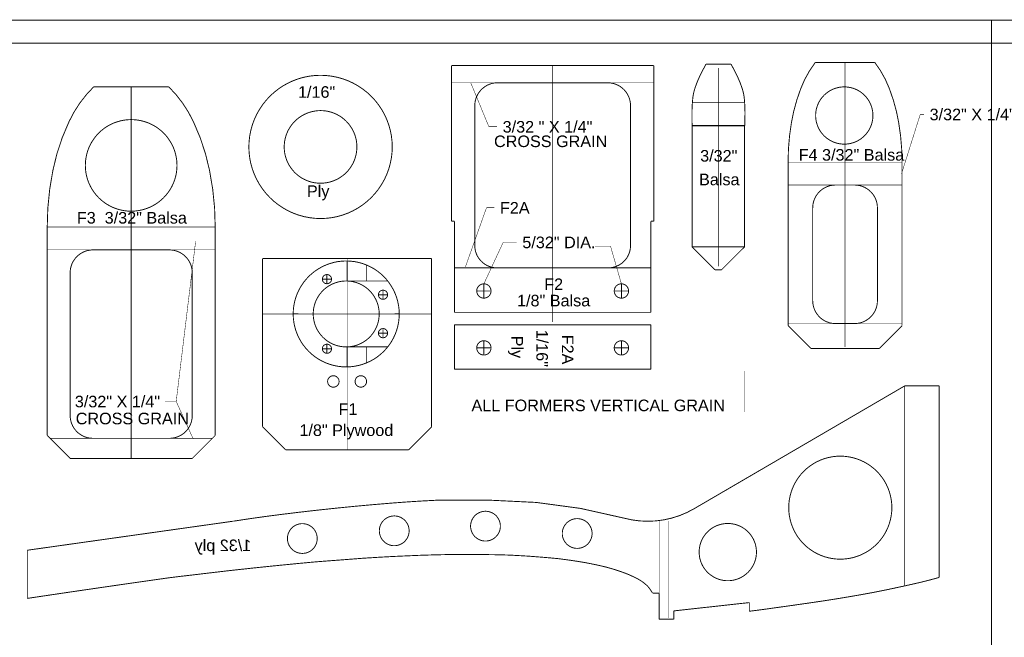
# Model space of a CAD drawing. Extents: x -1080 to 1070, y -166 to 202.
# Tile 23 of 24: x 536 to 805, y 3 to 171. Entities that reach past the tile are written whole.
import ezdxf

# ---------------------------------------------------------------- set-up
doc = ezdxf.new("R2010")
doc.units = 0
doc.header["$MEASUREMENT"] = 0
doc.linetypes.add('DASHED', pattern=[0.75, 0.5, -0.25])
doc.linetypes.add('DOT', pattern=[0.25, 0, -0.25])
doc.layers.add('DEFAULT', color=7, linetype='CONTINUOUS')
doc.layers.add('LINE', color=7, linetype='CONTINUOUS')
doc.styles.add('ARIAL', font='ARIAL.TTF')

# ---------------------------------------------------------------- blocks, each defined once
blk = doc.blocks.new('GROUP38')
at = {"layer": 'DEFAULT', "const_width": 0.01}
for points in [[(-0.4098, 2.0278, 0.0906), (-0.6777, 1.6489, 0.062), (-0.8544, 1.1151, 0.0511), (-0.916, 0.4983, 1.8353)], [(0.9161, 0.4983, 0.0511), (0.8544, 1.1151, 0.062), (0.6777, 1.6489, 0.0906), (0.4098, 2.0278, 1.8354)], [(-0.4162, 0.2483, 0.0985), (-0.5118, 0.2292, 0.0985), (-0.5929, 0.1751, 0.0985), (-0.6471, 0.094, 0.0984), (-0.6661, -0.0015, 1.3358)], [(0.6661, -0.0016, 0.0984), (0.647, 0.094, 0.0985), (0.5928, 0.175, 0.0985), (0.5118, 0.2291, 0.0985), (0.4161, 0.2482, 1.3354)], [(-0.6661, -1.5591, 0.0984), (-0.647, -1.6547, 0.0984), (-0.5929, -1.7358, 0.0985), (-0.5118, -1.79, 0.0984), (-0.4162, -1.809, 1.3365)], [(0.4162, -1.809, 0.0984), (0.5118, -1.7899, 0.0984), (0.5928, -1.7357, 0.0984), (0.6469, -1.6547, 0.0984), (0.666, -1.5591, 1.3353)]]:
    blk.add_lwpolyline(points, format="xyb", dxfattribs=at)
for points in [[(-0.4098, 2.0278), (0.4099, 2.0278)], [(-0.4162, 0.2483), (0.4162, 0.2483)], [(-0.6661, -1.5591), (-0.6661, -0.0016)], [(0.6661, -1.5591), (0.6661, -0.0016)], [(-0.9161, -1.7777), (-0.6661, -2.0277)], [(-0.4162, -1.809), (0.4162, -1.809)], [(0.6661, -2.0277), (0.9161, -1.7777)], [(-0.6661, -2.0277), (0.6661, -2.0277)]]:
    blk.add_lwpolyline(points, dxfattribs=at)
at = {"layer": 'DEFAULT', "linetype": 'DOT'}
for points, const_width in [([(0, -2.0277), (0, 2.0273)], 0.01), ([(-0.9161, 0.4983), (0.9161, 0.4983)], 0.005), ([(-0.9161, 0.2483), (0, 0.2483)], 0.005), ([(0, 0.2483), (0.9161, 0.2483)], 0.005), ([(-0.8848, -1.809), (0, -1.809)], 0.005), ([(0, -1.809), (0.8848, -1.809)], 0.005)]:
    blk.add_lwpolyline(points, dxfattribs=dict(at, const_width=const_width))
at = {"layer": 'DEFAULT', "const_width": 0.01}
blk.add_lwpolyline([(0.4995, 1.1707, 0.0985), (0.4614, 1.362, 0.0985), (0.353, 1.5242, 0.0985), (0.1908, 1.6326, 0.0985), (-0.0005, 1.6707, 0.0985), (-0.1918, 1.6326, 0.0985), (-0.354, 1.5242, 0.0985), (-0.4624, 1.362, 0.0985), (-0.5004, 1.1706, 0.0985), (-0.4624, 0.9793, 0.0985), (-0.354, 0.8171, 0.0985), (-0.1918, 0.7087, 0.0985), (-0.0004, 0.6707, 0.0985), (0.1908, 0.7087, 0.0985), (0.353, 0.8171, 0.0985), (0.4614, 0.9793, 0.0985)], format="xyb", close=True, dxfattribs=at)
at = {"layer": 'LINE', "const_width": 0.01}
for points in [[(-0.9161, -1.7777), (-0.9161, 0.4983)], [(0.9161, -1.7777), (0.9161, 0.4983)]]:
    blk.add_lwpolyline(points, dxfattribs=at)
at = {"layer": 'DEFAULT', "style": 'ARIAL'}
blk.add_text('F3  3/32" Balsa', height=0.1263, dxfattribs=at).set_placement((-0.593, 0.5356))
blk = doc.blocks.new('GROUP40')
at = {"layer": 'DEFAULT', "const_width": 0.01}
for points in [[(0.782, 0, 0.0985), (0.7224, 0.2992, 0.0985), (0.5529, 0.5529, 0.0985), (0.2992, 0.7224, 0.0985), (0, 0.7819, 0.0985), (-0.2992, 0.7224, 0.0985), (-0.5529, 0.5529, 0.0985), (-0.7224, 0.2992, 0.0985), (-0.7819, 0, 0.0985), (-0.7224, -0.2992, 0.0985), (-0.5529, -0.5529, 0.0985), (-0.2992, -0.7224, 0.0985), (0, -0.7819, 0.0985), (0.2992, -0.7224, 0.0985), (0.5529, -0.5529, 0.0985), (0.7224, -0.2992, 0.0985)], [(0.3965, 0, 0.0985), (0.3663, 0.1518, 0.0985), (0.2803, 0.2804, 0.0985), (0.1517, 0.3664, 0.0985), (0, 0.3965, 0.0985), (-0.1518, 0.3664, 0.0985), (-0.2804, 0.2804, 0.0985), (-0.3664, 0.1518, 0.0985), (-0.3965, 0, 0.0985), (-0.3664, -0.1517, 0.0985), (-0.2804, -0.2803, 0.0985), (-0.1518, -0.3663, 0.0985), (0, -0.3964, 0.0985), (0.1517, -0.3663, 0.0985), (0.2803, -0.2803, 0.0985), (0.3663, -0.1517, 0.0985)]]:
    blk.add_lwpolyline(points, format="xyb", close=True, dxfattribs=at)
at = {"layer": 'DEFAULT', "style": 'ARIAL'}
for s, p in [('1/16"', (-0.2459, 0.5364)), ('Ply', (-0.1484, -0.5462))]:
    blk.add_text(s, height=0.1263, dxfattribs=at).set_placement(p)
blk = doc.blocks.new('GROUP01')
at = {"layer": 'DEFAULT', "const_width": 0.01}
for points in [[(0.5785, 0, 0.0985), (0.5344, 0.2213, 0.0985), (0.409, 0.409, 0.0985), (0.2213, 0.5344, 0.0985), (0, 0.5784, 0.0985), (-0.2213, 0.5344, 0.0985), (-0.409, 0.409, 0.0985), (-0.5344, 0.2213, 0.0985), (-0.5784, 0, 0.0985), (-0.5344, -0.2213, 0.0985), (-0.409, -0.409, 0.0985), (-0.2213, -0.5344, 0.0985), (0, -0.5784, 0.0985), (0.2213, -0.5344, 0.0985), (0.409, -0.409, 0.0985), (0.5344, -0.2213, 0.0985)], [(0.36, 0, 0.0985), (0.3325, 0.1377, 0.0985), (0.2545, 0.2545, 0.0985), (0.1377, 0.3325, 0.0985), (0, 0.3599, 0.0985), (-0.1377, 0.3325, 0.0985), (-0.2545, 0.2545, 0.0985), (-0.3325, 0.1377, 0.0985), (-0.3599, 0, 0.0985), (-0.3325, -0.1377, 0.0985), (-0.2545, -0.2545, 0.0985), (-0.1377, -0.3325, 0.0985), (0, -0.3599, 0.0985), (0.1377, -0.3325, 0.0985), (0.2545, -0.2545, 0.0985), (0.3325, -0.1377, 0.0985)], [(-0.33, 0.2102, 0.0987), (-0.3338, 0.2293, 0.0986), (-0.3446, 0.2455, 0.0984), (-0.3608, 0.2563, 0.0984), (-0.38, 0.2602, 0.0982), (-0.3991, 0.2563, 0.0983), (-0.4153, 0.2455, 0.0983), (-0.4261, 0.2293, 0.0983), (-0.43, 0.2101, 0.0982), (-0.4261, 0.191, 0.0985), (-0.4153, 0.1748, 0.0985), (-0.3991, 0.164, 0.0986), (-0.3799, 0.1602, 0.0987), (-0.3608, 0.164, 0.0989), (-0.3446, 0.1748, 0.0986), (-0.3338, 0.191, 0.0986)], [(-0.33, 0.2102, 0.0987), (-0.3338, 0.2293, 0.0986), (-0.3446, 0.2455, 0.0984), (-0.3608, 0.2563, 0.0984), (-0.38, 0.2602, 0.0982), (-0.3991, 0.2563, 0.0983), (-0.4153, 0.2455, 0.0983), (-0.4261, 0.2293, 0.0983), (-0.43, 0.2101, 0.0982), (-0.4261, 0.191, 0.0985), (-0.4153, 0.1748, 0.0985), (-0.3991, 0.164, 0.0986), (-0.3799, 0.1602, 0.0987), (-0.3608, 0.164, 0.0989), (-0.3446, 0.1748, 0.0986), (-0.3338, 0.191, 0.0986)], [(0.43, 0.2102, 0.0982), (0.4261, 0.2293, 0.0983), (0.4153, 0.2455, 0.0983), (0.3991, 0.2563, 0.0983), (0.3799, 0.2602, 0.0982), (0.3608, 0.2563, 0.0985), (0.3446, 0.2455, 0.0985), (0.3338, 0.2293, 0.0986), (0.33, 0.2101, 0.0987), (0.3338, 0.191, 0.0989), (0.3446, 0.1748, 0.0986), (0.3608, 0.164, 0.0986), (0.38, 0.1602, 0.0987), (0.3991, 0.164, 0.0986), (0.4153, 0.1748, 0.0984), (0.4261, 0.191, 0.0984)], [(-0.1599, -0.4015, 0.0986), (-0.1637, -0.3823, 0.0989), (-0.1745, -0.3661, 0.0986), (-0.1907, -0.3553, 0.0986), (-0.2099, -0.3515, 0.0987), (-0.229, -0.3553, 0.0986), (-0.2452, -0.3661, 0.0984), (-0.256, -0.3823, 0.0984), (-0.2599, -0.4015, 0.0982), (-0.256, -0.4206, 0.0983), (-0.2452, -0.4368, 0.0983), (-0.229, -0.4476, 0.0983), (-0.2098, -0.4515, 0.0982), (-0.1907, -0.4476, 0.0985), (-0.1745, -0.4368, 0.0985), (-0.1637, -0.4206, 0.0986)], [(0.2598, -0.4015, 0.0984), (0.2559, -0.3823, 0.0985), (0.2451, -0.3661, 0.0985), (0.2289, -0.3553, 0.0986), (0.2097, -0.3515, 0.0987), (0.1906, -0.3553, 0.0989), (0.1744, -0.3661, 0.0986), (0.1636, -0.3823, 0.0986), (0.1598, -0.4015, 0.0987), (0.1636, -0.4206, 0.0986), (0.1744, -0.4368, 0.0984), (0.1906, -0.4476, 0.0984), (0.2098, -0.4515, 0.0982), (0.2289, -0.4476, 0.0983), (0.2451, -0.4368, 0.0983), (0.2559, -0.4206, 0.0983)]]:
    blk.add_lwpolyline(points, format="xyb", close=True, dxfattribs=at)
for points in [[(0, 0.523), (0, 0.5785)], [(-0.43, 0.2102), (-0.33, 0.2102)], [(-0.38, 0.1602), (-0.38, 0.2602)], [(0.33, 0.2102), (0.43, 0.2102)], [(0.38, 0.1643), (0.38, 0.2602)], [(-0.5785, -0.0098), (-0.3599, -0.0098)], [(-0.3599, -0.4548), (-0.3599, -0.0098)], [(0.3598, -0.4548), (0.3598, -0.0098)], [(0.3598, -0.0098), (0.5784, -0.0098)], [(-0.5352, -0.2198), (-0.3599, -0.2198)], [(0.3598, -0.2198), (0.5351, -0.2198)], [(-0.2599, -0.4015), (-0.1599, -0.4015)], [(-0.2099, -0.4515), (-0.2099, -0.3515)], [(0.1598, -0.4015), (0.2598, -0.4015)], [(0.2098, -0.4515), (0.2098, -0.3515)], [(0, -0.5785), (0, -0.5291)]]:
    blk.add_lwpolyline(points, dxfattribs=at)
blk = doc.blocks.new('GROUP43')
at = {"layer": 'DEFAULT', "const_width": 0.01}
for points in [[(-0.9216, 1.043), (0.9214, 1.043)], [(-0.9216, -0.793), (-0.9216, 1.043)], [(0.9214, -0.793), (0.9214, 1.043)], [(-0.9216, -0.793), (-0.6716, -1.043)], [(0.6714, -1.043), (0.9214, -0.793)], [(-0.6716, -1.043), (0.6714, -1.043)]]:
    blk.add_lwpolyline(points, dxfattribs=at)
at = {"layer": 'DEFAULT', "linetype": 'DOT', "const_width": 0.005}
for points in [[(-0.0001, -1.043), (-0.0001, 1.043)], [(-0.9215, 0.439), (0.9215, 0.439)]]:
    blk.add_lwpolyline(points, dxfattribs=at)
at = {"layer": 'DEFAULT', "const_width": 0.01}
for points in [[(-0.0876, -0.2978, 0.0986), (-0.0923, -0.2738, 0.0987), (-0.1059, -0.2536, 0.0987), (-0.1261, -0.24, 0.0986), (-0.1501, -0.2353, 0.0985), (-0.174, -0.24, 0.0985), (-0.1942, -0.2536, 0.0984), (-0.2078, -0.2738, 0.0984), (-0.2126, -0.2978, 0.0984), (-0.2078, -0.3217, 0.0982), (-0.1942, -0.3419, 0.0982), (-0.174, -0.3555, 0.0983), (-0.15, -0.3602, 0.0984), (-0.1261, -0.3555, 0.0984), (-0.1059, -0.3419, 0.0985), (-0.0923, -0.3217, 0.0986)], [(0.2124, -0.2978, 0.0984), (0.2076, -0.2738, 0.0984), (0.194, -0.2536, 0.0985), (0.1738, -0.24, 0.0986), (0.1498, -0.2353, 0.0986), (0.1259, -0.24, 0.0987), (0.1057, -0.2536, 0.0987), (0.0921, -0.2738, 0.0986), (0.0874, -0.2978, 0.0985), (0.0921, -0.3217, 0.0985), (0.1057, -0.3419, 0.0984), (0.1259, -0.3555, 0.0983), (0.1499, -0.3602, 0.0983), (0.1738, -0.3555, 0.0982), (0.194, -0.3419, 0.0982), (0.2076, -0.3217, 0.0983)]]:
    blk.add_lwpolyline(points, format="xyb", close=True, dxfattribs=at)
at = {"layer": 'DEFAULT', "rotation": 90}
blk.add_blockref('GROUP01', (-0.0097, 0.439), dxfattribs=at)
at = {"layer": 'DEFAULT', "style": 'ARIAL'}
for s, p in [('F1', (-0.0932, -0.6627)), ('1/8" Plywood', (-0.5199, -0.8931))]:
    blk.add_text(s, height=0.1263, dxfattribs=at).set_placement(p)
blk = doc.blocks.new('GROUP44')
at = {"layer": 'DEFAULT'}
for points, const_width in [([(-1.1027, 1.399), (1.1027, 1.399)], 0.01), ([(-0.8931, 1.2105), (-0.6957, 0.7315)], 0.005), ([(-0.5996, 1.2115), (0.5995, 1.2115)], 0.01), ([(-0.6957, 0.7315), (-0.6078, 0.7315)], 0.005), ([(-0.9521, -0.8007), (-0.7215, -0.1528)], 0.005), ([(-0.7215, -0.1528), (-0.6373, -0.1528)], 0.005), ([(-1.1027, -0.301), (-1.0714, -0.301)], 0.01), ([(-1.0714, -1.295), (-1.0714, -0.301)], 0.01), ([(1.0714, -0.301), (1.1027, -0.301)], 0.01), ([(1.0714, -1.295), (1.0714, -0.301)], 0.01), ([(-0.75, -0.9839), (-0.5393, -0.5301)], 0.005), ([(-0.5393, -0.5301), (-0.3933, -0.5301)], 0.005), ([(0.4631, -0.5769), (0.6322, -0.5769)], 0.005), ([(0.6322, -0.5769), (0.75, -0.9839)], 0.005), ([(-0.6072, -0.8096), (0.6072, -0.8096)], 0.01), ([(-0.8281, -1.062), (-0.6719, -1.062)], 0.01), ([(-0.75, -1.1401), (-0.75, -0.9839)], 0.01), ([(0.6719, -1.062), (0.8281, -1.062)], 0.01), ([(0.75, -1.1401), (0.75, -0.9839)], 0.01), ([(-1.0714, -1.295), (1.0714, -1.295)], 0.01)]:
    blk.add_lwpolyline(points, dxfattribs=dict(at, const_width=const_width))
at = {"layer": 'DEFAULT', "linetype": 'DOT'}
for points, const_width in [([(0, -1.399), (0, 1.399)], 0.005), ([(-1.1027, 1.2115), (-0.5996, 1.2115)], 0.005), ([(0.5995, 1.2115), (1.1027, 1.2115)], 0.005), ([(-1.0714, -0.8096), (-0.6072, -0.8096)], 0.01), ([(0.6072, -0.8096), (1.076, -0.8096)], 0.01), ([(-1.0714, -1.295), (1.0714, -1.295)], 0.01)]:
    blk.add_lwpolyline(points, dxfattribs=dict(at, const_width=const_width))
at = {"layer": 'DEFAULT', "const_width": 0.01}
blk.add_lwpolyline([(-0.5996, 1.2115, 0.0984), (-0.6952, 1.1924, 0.0984), (-0.7762, 1.1382, 0.0984), (-0.8303, 1.0572, 0.0984), (-0.8494, 0.9616, 1.3353)], format="xyb", dxfattribs=at)
for points in [[(-0.6719, -1.062, 0.0985), (-0.6778, -1.0321, 0.0987), (-0.6947, -1.0067, 0.0987), (-0.7201, -0.9898, 0.0985), (-0.75, -0.9839, 0.0985), (-0.7798, -0.9898, 0.0985), (-0.8052, -1.0067, 0.0984), (-0.8221, -1.0321, 0.0985), (-0.8281, -1.062, 0.0984), (-0.8221, -1.0918, 0.0984), (-0.8052, -1.1172, 0.0984), (-0.7798, -1.1341, 0.0984), (-0.7499, -1.1401, 0.0984), (-0.7201, -1.1341, 0.0984), (-0.6947, -1.1172, 0.0985), (-0.6778, -1.0918, 0.0986)], [(0.8281, -1.062, 0.0985), (0.8221, -1.0321, 0.0984), (0.8052, -1.0067, 0.0985), (0.7798, -0.9898, 0.0986), (0.7499, -0.9839, 0.0986), (0.7201, -0.9898, 0.0987), (0.6947, -1.0067, 0.0987), (0.6778, -1.0321, 0.0985), (0.6719, -1.062, 0.0985), (0.6778, -1.0918, 0.0985), (0.6947, -1.1172, 0.0984), (0.7201, -1.1341, 0.0985), (0.75, -1.1401, 0.0984), (0.7798, -1.1341, 0.0984), (0.8052, -1.1172, 0.0984), (0.8221, -1.0918, 0.0984)]]:
    blk.add_lwpolyline(points, format="xyb", close=True, dxfattribs=at)
at = {"layer": 'LINE', "const_width": 0.01}
for points in [[(-1.1027, -0.301), (-1.1027, 1.399)], [(1.1027, -0.301), (1.1027, 1.399)], [(-0.8495, -0.566), (-0.8495, 0.9616)], [(0.8494, -0.566), (0.8494, 0.9616)]]:
    blk.add_lwpolyline(points, dxfattribs=at)
for points in [[(0.8494, 0.9616, 0.0984), (0.8303, 1.0572, 0.0984), (0.7761, 1.1382, 0.0984), (0.6951, 1.1923, 0.0984), (0.5994, 1.2114, 1.3354)], [(-0.8495, -0.566, 0.0981), (-0.831, -0.6589, 0.0981), (-0.7786, -0.7378, 0.0981), (-0.7, -0.7907, 0.0981), (-0.6071, -0.8096, 1.3361)], [(0.6072, -0.8096, 0.0981), (0.7, -0.7906, 0.0981), (0.7785, -0.7378, 0.0981), (0.831, -0.6589, 0.0981), (0.8495, -0.566, 1.3364)]]:
    blk.add_lwpolyline(points, format="xyb", dxfattribs=at)
at = {"layer": 'DEFAULT', "style": 'ARIAL'}
for s, p in [('3/32 " X 1/4"', (-0.5453, 0.6671)), ('CROSS GRAIN', (-0.6393, 0.5089)), ('F2A', (-0.5748, -0.2172)), ('5/32" DIA.', (-0.3308, -0.5945)), ('F2', (-0.0919, -1.0518)), ('1/8" Balsa', (-0.3883, -1.2299))]:
    blk.add_text(s, height=0.1263, dxfattribs=at).set_placement(p)
blk = doc.blocks.new('GROUP41')
at = {"layer": 'DEFAULT', "const_width": 0.01}
for points in [[(-0.2877, 0.45), (-0.2879, 0.4698), (-0.2882, 0.4895), (-0.2884, 0.5088), (-0.2887, 0.5282), (-0.2887, 0.5471), (-0.2889, 0.5661), (-0.2888, 0.5849), (-0.2887, 0.6038), (-0.2882, 0.6224), (-0.2876, 0.6413), (-0.2868, 0.6602), (-0.2859, 0.6792), (-0.2845, 0.6983), (-0.2831, 0.7176), (-0.2812, 0.7372), (-0.2792, 0.7572), (-0.2777, 0.7681), (-0.2761, 0.7789), (-0.2741, 0.7895), (-0.2722, 0.8), (-0.2699, 0.8102), (-0.2675, 0.8204), (-0.2648, 0.8305), (-0.2621, 0.8407), (-0.2589, 0.8506), (-0.2558, 0.8606), (-0.2525, 0.8705), (-0.2491, 0.8807), (-0.2453, 0.8906), (-0.2417, 0.9008), (-0.2378, 0.911), (-0.2339, 0.9215), (-0.2283, 0.9348), (-0.2229, 0.948), (-0.2172, 0.9609), (-0.2117, 0.9737), (-0.2058, 0.9861), (-0.2, 0.9986), (-0.194, 1.0109), (-0.1881, 1.0233), (-0.1818, 1.0353), (-0.1756, 1.0476), (-0.1691, 1.0597), (-0.1628, 1.072), (-0.1561, 1.0843), (-0.1495, 1.0967), (-0.1426, 1.1093), (-0.1358, 1.1222)], [(-0.1358, 1.1222), (0.0008, 1.1222)], [(0.0008, 1.1222), (0.1374, 1.1222)], [(0.2871, 0.4522), (0.2874, 0.4719), (0.2879, 0.4914), (0.2882, 0.5106), (0.2887, 0.5298), (0.2889, 0.5485), (0.2892, 0.5674), (0.2892, 0.586), (0.2892, 0.6048), (0.2888, 0.6234), (0.2884, 0.642), (0.2877, 0.6607), (0.287, 0.6796), (0.2858, 0.6985), (0.2844, 0.7178), (0.2827, 0.7373), (0.2808, 0.7572), (0.2793, 0.7681), (0.2777, 0.7789), (0.2758, 0.7895), (0.2739, 0.8), (0.2716, 0.8102), (0.2692, 0.8204), (0.2665, 0.8305), (0.2638, 0.8407), (0.2606, 0.8506), (0.2575, 0.8606), (0.2541, 0.8705), (0.2507, 0.8807), (0.2469, 0.8906), (0.2433, 0.9008), (0.2394, 0.911), (0.2355, 0.9215), (0.2299, 0.9348), (0.2245, 0.948), (0.2188, 0.9609), (0.2133, 0.9737), (0.2074, 0.9861), (0.2016, 0.9986), (0.1956, 1.0109), (0.1897, 1.0233), (0.1834, 1.0353), (0.1772, 1.0476), (0.1707, 1.0597), (0.1644, 1.072), (0.1577, 1.0843), (0.1511, 1.0967), (0.1442, 1.1093), (0.1374, 1.1222)], [(-0.2877, 0.45), (0.2843, 0.45)], [(-0.2877, -0.872), (-0.2877, 0.45)], [(-0.2855, 0.4522), (0.0008, 0.4522)], [(-0.2852, 0.4522), (0.0008, 0.4522)], [(0.0008, 0.4522), (0.2868, 0.4522)], [(0.0008, 0.4522), (0.2871, 0.4522)], [(0.2843, -0.872), (0.2843, 0.45)], [(-0.2877, -0.8718), (0.2845, -0.8718)], [(-0.2877, -0.872), (-0.0377, -1.1221)], [(0.0343, -1.122), (0.2843, -0.872)], [(-0.0377, -1.1218), (0.0343, -1.1218)]]:
    blk.add_lwpolyline(points, dxfattribs=at)
at = {"layer": 'DEFAULT', "linetype": 'DOT', "const_width": 0.005}
for points in [[(-0.0017, -1.085), (-0.0017, 1.0805)], [(-0.2855, 0.7022), (0.2775, 0.7022)]]:
    blk.add_lwpolyline(points, dxfattribs=at)
at = {"layer": 'DEFAULT', "style": 'ARIAL'}
for s, p in [('3/32"', (-0.1995, 0.0587)), ('Balsa', (-0.2113, -0.1996))]:
    blk.add_text(s, height=0.1263, dxfattribs=at).set_placement(p)
blk = doc.blocks.new('GROUP45')
at = {"layer": 'DEFAULT', "const_width": 0.01}
for points in [[(-0.2449, -1.0714), (-0.2449, 1.0714)], [(-0.2449, 1.0714), (0.2401, 1.0714)], [(0.2401, -1.0714), (0.2401, 1.0714)], [(-0.0706, 0.75), (0.0856, 0.75)], [(0.0075, 0.6719), (0.0075, 0.8281)], [(-0.0706, -0.75), (0.0856, -0.75)], [(0.0075, -0.8281), (0.0075, -0.6719)], [(-0.2449, -1.0714), (0.2401, -1.0714)]]:
    blk.add_lwpolyline(points, dxfattribs=at)
for points in [[(0.0856, 0.75, 0.0984), (0.0796, 0.7798, 0.0984), (0.0627, 0.8052, 0.0984), (0.0373, 0.8221, 0.0984), (0.0074, 0.8281, 0.0984), (-0.0223, 0.8221, 0.0984), (-0.0477, 0.8052, 0.0986), (-0.0646, 0.7798, 0.0986), (-0.0705, 0.7499, 0.0986), (-0.0646, 0.7201, 0.0987), (-0.0477, 0.6947, 0.0987), (-0.0223, 0.6778, 0.0986), (0.0075, 0.6719, 0.0985), (0.0373, 0.6778, 0.0985), (0.0627, 0.6947, 0.0984), (0.0796, 0.7201, 0.0984)], [(0.0856, -0.75, 0.0985), (0.0796, -0.7201, 0.0984), (0.0627, -0.6947, 0.0985), (0.0373, -0.6778, 0.0986), (0.0074, -0.6719, 0.0986), (-0.0223, -0.6778, 0.0987), (-0.0477, -0.6947, 0.0987), (-0.0646, -0.7201, 0.0985), (-0.0705, -0.75, 0.0985), (-0.0646, -0.7798, 0.0986), (-0.0477, -0.8052, 0.0984), (-0.0223, -0.8221, 0.0984), (0.0075, -0.8281, 0.0984), (0.0373, -0.8221, 0.0984), (0.0627, -0.8052, 0.0984), (0.0796, -0.7798, 0.0983)]]:
    blk.add_lwpolyline(points, format="xyb", close=True, dxfattribs=at)
at = {"layer": 'DEFAULT', "style": 'ARIAL'}
for s, p in [('F2A', (-0.136, 0.1009)), ('1/16"', (-0.1905, -0.178)), ('Ply', (-0.1255, -0.4491))]:
    blk.add_text(s, height=0.1263, dxfattribs=at).set_placement(p)
blk = doc.blocks.new('GROUP33')
at = {"layer": 'DEFAULT', "linetype": 'DOT'}
for points, const_width in [([(0.8085, 1.3555), (0.8086, 1.3556)], 0.01), ([(-4.5968, -0.986), (-4.5968, 1.1911)], 0.005), ([(-2.017, -1.3437), (-2.017, -0.2832)], 0.005), ([(-1.9232, -1.3437), (-1.9232, -0.2831)], 0.005), ([(-1.919, -1.3556), (-1.919, -1.0717)], 0.01)]:
    blk.add_lwpolyline(points, dxfattribs=dict(at, const_width=const_width))
at = {"layer": 'DEFAULT', "const_width": 0.01}
for points in [[(-4.9731, -0.8996), (-4.9731, 1.1931)], [(-4.9718, 1.1911), (-4.5968, 1.1911)], [(-4.5968, 1.1911), (-2.2995, -0.1498)], [(-1.8482, -1.0717), (-1.8461, -1.0684), (-1.844, -1.0652), (-1.8419, -1.062), (-1.8401, -1.059), (-1.838, -1.0559), (-1.8362, -1.0529), (-1.8342, -1.0499), (-1.8324, -1.0469), (-1.8303, -1.0439), (-1.8283, -1.0409), (-1.8262, -1.0379), (-1.8243, -1.0349), (-1.8221, -1.0319), (-1.82, -1.0289), (-1.8178, -1.0259), (-1.8157, -1.0229), (-1.8137, -1.0202), (-1.8119, -1.0178), (-1.8101, -1.0154), (-1.8083, -1.013), (-1.8064, -1.0106), (-1.8046, -1.0082), (-1.8028, -1.0058), (-1.801, -1.0037), (-1.7989, -1.0013), (-1.7971, -0.9992), (-1.795, -0.9969), (-1.7932, -0.9948), (-1.7911, -0.9926), (-1.789, -0.9905), (-1.7867, -0.9884), (-1.7846, -0.9863), (-1.7804, -0.9825), (-1.7763, -0.9789), (-1.7721, -0.9753), (-1.7682, -0.9718), (-1.764, -0.9682), (-1.7601, -0.9649), (-1.7559, -0.9616), (-1.752, -0.9584), (-1.7478, -0.9551), (-1.7436, -0.952), (-1.7393, -0.9488), (-1.7351, -0.9458), (-1.7306, -0.9427), (-1.7263, -0.9397), (-1.7216, -0.9367), (-1.7171, -0.9339), (-1.7106, -0.9299), (-1.7043, -0.9261), (-1.698, -0.9224), (-1.6917, -0.9189), (-1.6854, -0.9154), (-1.6791, -0.9121), (-1.6728, -0.9088), (-1.6667, -0.9057), (-1.6603, -0.9024), (-1.654, -0.8993), (-1.6476, -0.8961), (-1.6413, -0.8931), (-1.6347, -0.8898), (-1.6282, -0.8868), (-1.6214, -0.8837), (-1.6148, -0.8807), (-1.6091, -0.878), (-1.6036, -0.8755), (-1.5982, -0.8731), (-1.5928, -0.8707), (-1.5874, -0.8683), (-1.582, -0.8661), (-1.5766, -0.864), (-1.5714, -0.8619), (-1.566, -0.8597), (-1.5606, -0.8576), (-1.5552, -0.8555), (-1.5498, -0.8534), (-1.5441, -0.8513), (-1.5387, -0.8492), (-1.533, -0.8471), (-1.5274, -0.8452), (-1.5196, -0.8423), (-1.5119, -0.8396), (-1.5044, -0.8369), (-1.4969, -0.8343), (-1.4894, -0.8316), (-1.4821, -0.8292), (-1.4747, -0.8268), (-1.4675, -0.8244), (-1.46, -0.822), (-1.4527, -0.8196), (-1.4452, -0.8172), (-1.4379, -0.8148), (-1.4303, -0.8124), (-1.4228, -0.81), (-1.415, -0.8076), (-1.4073, -0.8055), (-1.4008, -0.8034), (-1.3945, -0.8016), (-1.3882, -0.7998), (-1.3821, -0.798), (-1.3758, -0.7962), (-1.3698, -0.7945), (-1.3638, -0.7927), (-1.3578, -0.7912), (-1.3515, -0.7894), (-1.3455, -0.7879), (-1.3393, -0.7862), (-1.3333, -0.7847), (-1.327, -0.7831), (-1.3207, -0.7816), (-1.3142, -0.7801), (-1.3079, -0.7786), (-1.2976, -0.7761), (-1.2876, -0.7737), (-1.2777, -0.7714), (-1.268, -0.7693), (-1.2582, -0.7671), (-1.2486, -0.765), (-1.239, -0.7629), (-1.2295, -0.7609), (-1.2198, -0.7588), (-1.2102, -0.7567), (-1.2005, -0.7546), (-1.1909, -0.7528), (-1.181, -0.7507), (-1.1711, -0.7488), (-1.161, -0.7467), (-1.151, -0.7449), (-1.1432, -0.7434), (-1.1357, -0.7419), (-1.1282, -0.7404), (-1.121, -0.7392), (-1.1137, -0.7377), (-1.1065, -0.7365), (-1.0993, -0.7353), (-1.0923, -0.7341), (-1.085, -0.7329), (-1.0778, -0.7317), (-1.0706, -0.7305), (-1.0634, -0.7293), (-1.0559, -0.7281), (-1.0486, -0.7269), (-1.041, -0.7257), (-1.0335, -0.7246), (-1.0251, -0.7231), (-1.017, -0.7219), (-1.0089, -0.7207), (-1.001, -0.7195), (-0.9931, -0.7183), (-0.9853, -0.7171), (-0.9775, -0.7159), (-0.9698, -0.7148), (-0.9619, -0.7136), (-0.9541, -0.7124), (-0.9462, -0.7112), (-0.9384, -0.7103), (-0.9303, -0.7091), (-0.9224, -0.708), (-0.9142, -0.7068), (-0.9061, -0.7059), (-0.8988, -0.7047), (-0.8916, -0.7038), (-0.8845, -0.7029), (-0.8776, -0.702), (-0.8707, -0.7011), (-0.8638, -0.7002), (-0.8569, -0.6993), (-0.8502, -0.6984), (-0.8433, -0.6975), (-0.8364, -0.6966), (-0.8295, -0.6957), (-0.8227, -0.695), (-0.8156, -0.6941), (-0.8087, -0.6935), (-0.8015, -0.6927), (-0.7944, -0.6921), (-0.7815, -0.6908), (-0.7689, -0.6896), (-0.7565, -0.6884), (-0.7443, -0.6873), (-0.7321, -0.6861), (-0.7201, -0.6851), (-0.7081, -0.684), (-0.6963, -0.6831), (-0.6842, -0.6819), (-0.6722, -0.681), (-0.66, -0.68), (-0.648, -0.6791), (-0.6357, -0.6779), (-0.6234, -0.677), (-0.6108, -0.6761), (-0.5982, -0.6752), (-0.5891, -0.6743), (-0.5802, -0.6737), (-0.5714, -0.6729), (-0.5628, -0.6723), (-0.5541, -0.6715), (-0.5456, -0.6709), (-0.5371, -0.6703), (-0.5287, -0.6697), (-0.52, -0.669), (-0.5116, -0.6684), (-0.503, -0.6678), (-0.4946, -0.6672), (-0.4858, -0.6666), (-0.4771, -0.666), (-0.4681, -0.6654), (-0.4593, -0.6651), (-0.445, -0.6642), (-0.431, -0.6633), (-0.4171, -0.6624), (-0.4036, -0.6618), (-0.39, -0.6609), (-0.3766, -0.6603), (-0.3632, -0.6595), (-0.35, -0.6589), (-0.3365, -0.658), (-0.3232, -0.6574), (-0.3097, -0.6568), (-0.2963, -0.6562), (-0.2826, -0.6556), (-0.2689, -0.655), (-0.2549, -0.6544), (-0.2408, -0.654), (-0.2308, -0.6536), (-0.221, -0.6533), (-0.2114, -0.653), (-0.202, -0.6527), (-0.1925, -0.6524), (-0.1832, -0.6522), (-0.1739, -0.6519), (-0.1647, -0.6519), (-0.1553, -0.6516), (-0.146, -0.6516), (-0.1366, -0.6513), (-0.1273, -0.6513), (-0.1177, -0.651), (-0.1083, -0.651), (-0.0985, -0.6508), (-0.0888, -0.6508), (-0.0733, -0.6505), (-0.0582, -0.6502), (-0.0432, -0.6499), (-0.0285, -0.6497), (-0.0138, -0.6494), (0.0006, -0.6491), (0.015, -0.6488), (0.0294, -0.6487), (0.0438, -0.6484), (0.0582, -0.6482), (0.0727, -0.6479), (0.0874, -0.6479), (0.1021, -0.6477), (0.1171, -0.6477), (0.1322, -0.6477), (0.1477, -0.6477), (0.1664, -0.6477), (0.1849, -0.6477), (0.203, -0.6477), (0.2212, -0.6478), (0.2389, -0.6478), (0.2567, -0.648), (0.2744, -0.6481), (0.2921, -0.6484), (0.3096, -0.6484), (0.3273, -0.6487), (0.345, -0.649), (0.363, -0.6493), (0.3809, -0.6496), (0.3992, -0.6499), (0.4177, -0.6502), (0.4366, -0.6508), (0.4578, -0.6511), (0.4789, -0.6517), (0.4996, -0.6521), (0.5202, -0.6527), (0.5404, -0.6531), (0.5607, -0.6537), (0.5808, -0.6543), (0.6009, -0.6549), (0.6208, -0.6555), (0.6409, -0.6561), (0.6611, -0.6567), (0.6815, -0.6575), (0.702, -0.6581), (0.7228, -0.659), (0.7439, -0.6599), (0.7654, -0.6609), (0.7939, -0.6621), (0.822, -0.6633), (0.8496, -0.6645), (0.8771, -0.6657), (0.9041, -0.6669), (0.9311, -0.6682), (0.9578, -0.6694), (0.9848, -0.6709), (1.0115, -0.6721), (1.0383, -0.6736), (1.0652, -0.675), (1.0924, -0.6765), (1.1197, -0.678), (1.1475, -0.6796), (1.1756, -0.6813), (1.2043, -0.6831), (1.2286, -0.6846), (1.2526, -0.6861), (1.2762, -0.6876), (1.2997, -0.6892), (1.3227, -0.6907), (1.3458, -0.6925), (1.3686, -0.6942), (1.3917, -0.696), (1.4145, -0.6977), (1.4374, -0.6995), (1.4604, -0.7013), (1.4836, -0.7031), (1.5069, -0.7049), (1.5307, -0.7067), (1.5547, -0.7085), (1.5792, -0.7106), (1.601, -0.7121), (1.6226, -0.7137), (1.6438, -0.7152), (1.665, -0.7169), (1.6858, -0.7184), (1.7066, -0.7199), (1.7271, -0.7214), (1.7478, -0.7232), (1.7682, -0.7247), (1.7889, -0.7264), (1.8096, -0.728), (1.8305, -0.7298), (1.8515, -0.7316), (1.8728, -0.7335), (1.8943, -0.7355), (1.9164, -0.7376), (1.9615, -0.7418), (2.0061, -0.746), (2.05, -0.7502), (2.0935, -0.7545), (2.1364, -0.7587), (2.1792, -0.7629), (2.2216, -0.7671), (2.2642, -0.7714), (2.3065, -0.7756), (2.349, -0.78), (2.3917, -0.7844), (2.4348, -0.7889), (2.4781, -0.7934), (2.5221, -0.798), (2.5666, -0.8028), (2.6119, -0.8078), (2.647, -0.8114), (2.6815, -0.8153), (2.7156, -0.819), (2.7494, -0.8229), (2.7826, -0.8265), (2.8158, -0.8304), (2.8488, -0.8343), (2.8819, -0.8382), (2.9147, -0.842), (2.9477, -0.8459), (2.9809, -0.8498), (3.0144, -0.8538), (3.048, -0.8577), (3.0822, -0.8618), (3.1167, -0.866), (3.152, -0.8703), (3.1741, -0.8727), (3.196, -0.8753), (3.2175, -0.8777), (3.239, -0.8804), (3.2601, -0.8828), (3.2812, -0.8853), (3.302, -0.8877), (3.323, -0.8904), (3.3437, -0.8928), (3.3647, -0.8954), (3.3857, -0.898), (3.4069, -0.9007), (3.4281, -0.9034), (3.4497, -0.9063), (3.4715, -0.9093), (3.4939, -0.9126), (3.59, -0.9262), (3.6848, -0.9397), (3.7781, -0.953), (3.8706, -0.9664), (3.962, -0.9795), (4.0529, -0.9927), (4.1433, -1.0058), (4.2336, -1.019), (4.3237, -1.0321), (4.4141, -1.0453), (4.5049, -1.0586), (4.5965, -1.0722), (4.6887, -1.0858), (4.7822, -1.0997), (4.8768, -1.1138), (4.9731, -1.1283)], [(4.9726, -1.1283), (4.9726, -0.6025)], [(-4.9731, -0.8996), (-4.9593, -0.9032), (-4.9458, -0.9069), (-4.9325, -0.9105), (-4.9194, -0.9142), (-4.9063, -0.9176), (-4.8934, -0.9212), (-4.8805, -0.9245), (-4.8678, -0.9281), (-4.8548, -0.9314), (-4.8419, -0.9347), (-4.8288, -0.938), (-4.8159, -0.9414), (-4.8025, -0.9447), (-4.7892, -0.948), (-4.7756, -0.9513), (-4.762, -0.9546), (-4.7372, -0.9601), (-4.7131, -0.9658), (-4.6892, -0.9712), (-4.6656, -0.9767), (-4.6421, -0.9818), (-4.6189, -0.9871), (-4.5958, -0.9922), (-4.5727, -0.9973), (-4.5494, -1.0021), (-4.5263, -1.0072), (-4.5029, -1.0122), (-4.4796, -1.0173), (-4.4558, -1.0222), (-4.4319, -1.0273), (-4.4076, -1.0324), (-4.383, -1.0376), (-4.3631, -1.0415), (-4.3436, -1.0455), (-4.3243, -1.0492), (-4.3054, -1.0531), (-4.2864, -1.0567), (-4.2677, -1.0604), (-4.2491, -1.064), (-4.2305, -1.0676), (-4.2116, -1.0709), (-4.193, -1.0745), (-4.1741, -1.0778), (-4.1554, -1.0814), (-4.1362, -1.0847), (-4.1169, -1.0883), (-4.0973, -1.0917), (-4.0776, -1.0953), (-4.0534, -1.0993), (-4.0299, -1.1035), (-4.0066, -1.1074), (-3.9836, -1.1115), (-3.9607, -1.1152), (-3.9381, -1.1191), (-3.9156, -1.1227), (-3.8931, -1.1266), (-3.8705, -1.1302), (-3.848, -1.1338), (-3.8252, -1.1374), (-3.8025, -1.1411), (-3.7793, -1.1447), (-3.756, -1.1483), (-3.7323, -1.1519), (-3.7084, -1.1558), (-3.6673, -1.1618), (-3.6268, -1.1678), (-3.5869, -1.1736), (-3.5475, -1.1795), (-3.5083, -1.185), (-3.4696, -1.1906), (-3.431, -1.196), (-3.3926, -1.2017), (-3.3539, -1.2071), (-3.3153, -1.2125), (-3.2764, -1.2179), (-3.2374, -1.2234), (-3.1979, -1.2288), (-3.158, -1.2344), (-3.1175, -1.2401), (-3.0766, -1.246), (-3.0652, -1.2475), (-3.0541, -1.249), (-3.0431, -1.2505), (-3.0323, -1.252), (-3.0215, -1.2532), (-3.0108, -1.2547), (-3.0002, -1.2561), (-2.9897, -1.2576), (-2.9789, -1.2588), (-2.9684, -1.2603), (-2.9577, -1.2615), (-2.9471, -1.263), (-2.9361, -1.2643), (-2.9252, -1.2658), (-2.9141, -1.2673), (-2.9029, -1.2688)], [(-1.919, -1.0717), (-1.8518, -1.0717)], [(-2.903, -1.1738), (-2.9029, -1.2688)], [(-2.903, -1.1738), (-2.079, -1.2646)], [(-2.9029, -1.2688), (-2.9029, -1.2063)], [(-2.079, -1.3556), (-2.079, -1.2646)], [(-2.079, -1.3556), (-1.919, -1.3556)]]:
    blk.add_lwpolyline(points, dxfattribs=at)
at = {"layer": 'DEFAULT', "linetype": 'DOT', "const_width": 0.01}
for points in [[(-3.3325, -0.1376, 0.0985), (-3.3753, 0.0776, 0.0985), (-3.4972, 0.2601, 0.0985), (-3.6797, 0.382, 0.0985), (-3.895, 0.4248, 0.0985), (-4.1102, 0.382, 0.0985), (-4.2927, 0.2601, 0.0985), (-4.4146, 0.0776, 0.0985), (-4.4575, -0.1376, 0.0985), (-4.4146, -0.3528, 0.0985), (-4.2927, -0.5353, 0.0985), (-4.1102, -0.6572, 0.0985), (-3.8949, -0.7, 0.0985), (-3.6797, -0.6572, 0.0985), (-3.4972, -0.5353, 0.0985), (-3.3753, -0.3528, 0.0985)], [(0.1376, -0.3394, 0.0985), (0.1252, -0.2772, 0.0986), (0.09, -0.2244, 0.0985), (0.0372, -0.1892, 0.0985), (-0.0249, -0.1769, 0.0985), (-0.087, -0.1892, 0.0985), (-0.1398, -0.2244, 0.0985), (-0.175, -0.2772, 0.0984), (-0.1874, -0.3394, 0.0984), (-0.175, -0.4015, 0.0984), (-0.1398, -0.4543, 0.0984), (-0.087, -0.4895, 0.0984), (-0.0248, -0.5019, 0.0985), (0.0372, -0.4895, 0.0985), (0.09, -0.4543, 0.0985), (0.1252, -0.4015, 0.0985)], [(-2.3555, -0.6226, 0.0985), (-2.3792, -0.503, 0.0985), (-2.447, -0.4016, 0.0985), (-2.5484, -0.3338, 0.0985), (-2.668, -0.3101, 0.0985), (-2.7875, -0.3338, 0.0985), (-2.8889, -0.4016, 0.0985), (-2.9567, -0.503, 0.0985), (-2.9805, -0.6226, 0.0985), (-2.9567, -0.7421, 0.0984), (-2.8889, -0.8435, 0.0984), (-2.7875, -0.9113, 0.0985), (-2.6679, -0.935, 0.0985), (-2.5484, -0.9113, 0.0985), (-2.447, -0.8435, 0.0985), (-2.3792, -0.7421, 0.0985)], [(-0.8628, -0.4197, 0.0986), (-0.8751, -0.3575, 0.0986), (-0.9103, -0.3047, 0.0985), (-0.9631, -0.2695, 0.0986), (-1.0253, -0.2572, 0.0985), (-1.0874, -0.2695, 0.0985), (-1.1402, -0.3047, 0.0985), (-1.1754, -0.3575, 0.0984), (-1.1878, -0.4197, 0.0984), (-1.1754, -0.4818, 0.0984), (-1.1402, -0.5346, 0.0984), (-1.0874, -0.5698, 0.0984), (-1.0252, -0.5822, 0.0984), (-0.9631, -0.5698, 0.0985), (-0.9103, -0.5346, 0.0985), (-0.8751, -0.4818, 0.0985)], [(1.1329, -0.3904, 0.0984), (1.1205, -0.3282, 0.0985), (1.0853, -0.2754, 0.0985), (1.0325, -0.2402, 0.0985), (0.9703, -0.2279, 0.0985), (0.9082, -0.2402, 0.0986), (0.8554, -0.2754, 0.0985), (0.8202, -0.3282, 0.0986), (0.8079, -0.3904, 0.0985), (0.8202, -0.4525, 0.0985), (0.8554, -0.5053, 0.0985), (0.9082, -0.5405, 0.0984), (0.9704, -0.5529, 0.0984), (1.0325, -0.5405, 0.0984), (1.0853, -0.5053, 0.0984), (1.1205, -0.4525, 0.0984)], [(2.1354, -0.4746, 0.0984), (2.123, -0.4124, 0.0985), (2.0878, -0.3596, 0.0985), (2.035, -0.3244, 0.0985), (1.9728, -0.3121, 0.0985), (1.9107, -0.3244, 0.0986), (1.8579, -0.3596, 0.0985), (1.8227, -0.4124, 0.0986), (1.8104, -0.4746, 0.0985), (1.8227, -0.5367, 0.0985), (1.8579, -0.5895, 0.0985), (1.9107, -0.6247, 0.0984), (1.9729, -0.6371, 0.0984), (2.035, -0.6247, 0.0984), (2.0878, -0.5895, 0.0984), (2.123, -0.5367, 0.0984)]]:
    blk.add_lwpolyline(points, format="xyb", close=True, dxfattribs=at)
at = {"layer": 'DEFAULT', "const_width": 0.01}
for points in [[(-0.0924, -0.057, 0.0644), (-1.5356, -0.2518, 5.4517)], [(2.721, -0.2846, 0.0079), (2.2038, -0.2117, 0.0058), (1.601, -0.1428, 0.006), (1.0041, -0.0882, 0.0085), (0.5038, -0.0563, 10.3486)], [(-2.2995, -0.1499, 0.066), (-2.0569, -0.2514, 0.066), (-1.7963, -0.2862, 0.066), (-1.5356, -0.2519, 1.6941)]]:
    blk.add_lwpolyline(points, format="xyb", dxfattribs=at)
at = {"layer": 'LINE', "const_width": 0.01}
for points in [[(-0.0926, -0.0566), (0.5067, -0.0566)], [(2.7245, -0.2851), (4.973, -0.6025)]]:
    blk.add_lwpolyline(points, dxfattribs=at)
at = {"layer": 'DEFAULT', "style": 'ARIAL'}
blk.add_text('1/32 ply', height=0.1263, dxfattribs=at).set_placement((2.5297, -0.612))
blk = doc.blocks.new('GROUP24')
at = {"layer": 'DEFAULT', "color": 3, "const_width": 0.01}
for points in [[(-37.625, 6.7375), (48.375, 6.7375)], [(37.625, -6.7375), (37.625, 6.7375)]]:
    blk.add_lwpolyline(points, dxfattribs=at)
at = {"layer": 'DEFAULT', "color": 3, "linetype": 'DASHED', "const_width": 0.01}
blk.add_lwpolyline([(-37.375, 6.4875), (48.125, 6.4875)], dxfattribs=at)
blk = doc.blocks.new('GROUP39')
at = {"layer": 'DEFAULT', "const_width": 0.01}
for points in [[(-0.3773, 1.5623, 0.0733), (-0.5357, 1.2773, 0.0511), (-0.6387, 0.9, 0.0427), (-0.6744, 0.4738, 2.02)], [(0.5685, 0.4738, 0.0427), (0.5327, 0.9, 0.0511), (0.4297, 1.2773, 0.0733), (0.2713, 1.5622, 2.02)], [(-0.1561, 0.2238, 0.0985), (-0.2517, 0.2047, 0.0985), (-0.3327, 0.1505, 0.0985), (-0.3868, 0.0695, 0.0985), (-0.4059, -0.026, 1.3351)], [(0.3, -0.0261, 0.0984), (0.2809, 0.0695, 0.0985), (0.2268, 0.1506, 0.0985), (0.1457, 0.2048, 0.0985), (0.0501, 0.2238, 1.336)], [(-0.406, -1.0391, 0.0984), (-0.3869, -1.1347, 0.0984), (-0.3328, -1.2158, 0.0985), (-0.2517, -1.27, 0.0984), (-0.1561, -1.289, 1.3365)], [(0.0501, -1.289, 0.0984), (0.1457, -1.2699, 0.0984), (0.2268, -1.2158, 0.0985), (0.281, -1.1347, 0.0984), (0.3, -1.0391, 1.3365)]]:
    blk.add_lwpolyline(points, format="xyb", dxfattribs=at)
for points in [[(-0.3773, 1.5623), (0.2714, 1.5623)], [(-0.6745, -1.3122), (-0.6745, 0.4738)], [(0.5685, -1.3122), (0.5685, 0.4738)], [(-0.1561, 0.2238), (0.0501, 0.2238)], [(-0.406, -1.0391), (-0.406, -0.0261)], [(0.3, -1.0391), (0.3, -0.0261)], [(-0.1561, -1.289), (0.0501, -1.289)], [(-0.6745, -1.3122), (-0.4245, -1.5622)], [(0.3185, -1.5622), (0.5685, -1.3122)], [(-0.4245, -1.5622), (0.3185, -1.5622)]]:
    blk.add_lwpolyline(points, dxfattribs=at)
at = {"layer": 'DEFAULT', "linetype": 'DOT', "const_width": 0.005}
for points in [[(-0.053, -1.546), (-0.053, 1.5623)], [(-0.678, 0.4738), (0.5685, 0.4738)], [(-0.6745, 0.2238), (-0.053, 0.2238)], [(-0.053, 0.2238), (0.5685, 0.2238)], [(-0.6745, -1.289), (-0.053, -1.289)], [(-0.053, -1.289), (0.5685, -1.289)]]:
    blk.add_lwpolyline(points, dxfattribs=at)
at = {"layer": 'DEFAULT', "const_width": 0.01}
blk.add_lwpolyline([(0.251, 0.9825, 0.0985), (0.2272, 1.102, 0.0985), (0.1594, 1.2034, 0.0985), (0.058, 1.2712, 0.0985), (-0.0615, 1.295, 0.0985), (-0.181, 1.2712, 0.0984), (-0.2824, 1.2034, 0.0984), (-0.3502, 1.102, 0.0985), (-0.3739, 0.9824, 0.0985), (-0.3502, 0.8629, 0.0985), (-0.2824, 0.7615, 0.0985), (-0.181, 0.6937, 0.0985), (-0.0614, 0.67, 0.0985), (0.058, 0.6937, 0.0985), (0.1594, 0.7615, 0.0985), (0.2272, 0.8629, 0.0985)], format="xyb", close=True, dxfattribs=at)
at = {"layer": 'DEFAULT', "style": 'ARIAL'}
blk.add_text('F4 3/32" Balsa', height=0.1263, dxfattribs=at).set_placement((-0.559, 0.4898))

msp = doc.modelspace()

# ---------------------------------------------------------------- linework, layer by layer
at = {"layer": 'DEFAULT', "const_width": 0.125}
for points in [[(776.94, 129.06), (782.04, 145.24)], [(782.04, 145.24), (783.03, 145.24)], [(579.15, 66.9), (584.45, 110.61)], [(734.11, 64.02), (734.11, 75.19)], [(576.07, 66.9), (579.15, 66.9)], [(576.07, 66.9), (579.15, 66.9)], [(579.15, 66.9), (583.79, 56.65)]]:
    msp.add_lwpolyline(points, dxfattribs=at)

# ---------------------------------------------------------------- block references
at = {"layer": 'DEFAULT', "yscale": 25, "zscale": 25}
for name, p, xscale in [('GROUP24', (-139.15, 2.52), 25), ('GROUP44', (681.8, 123.59), 25), ('GROUP41', (727.01, 130.89), 25), ('GROUP39', (762.86, 120.37), 25), ('GROUP40', (618.51, 136.36), 25), ('GROUP38', (566.88, 102.05), 25), ('GROUP43', (625.75, 79.8), 25), ('GROUP33', (662.86, 41.35), -25)]:
    msp.add_blockref(name, p, dxfattribs=dict(at, xscale=xscale))
at = {"layer": 'DEFAULT', "xscale": 25, "yscale": 25, "zscale": 25, "rotation": 270}
msp.add_blockref('GROUP45', (681.8, 81.7), dxfattribs=at)

# ---------------------------------------------------------------- texts
at = {"layer": 'DEFAULT', "style": 'ARIAL'}
for s, p in [('3/32" X 1/4" CROSS GRAIN', (784.59, 143.63)), ('3/32" X 1/4"', (551.51, 65.29)), ('ALL FORMERS VERTICAL GRAIN', (659.67, 64.24)), ('CROSS GRAIN', (551.75, 60.66))]:
    msp.add_text(s, height=3.1575, dxfattribs=at).set_placement(p)

doc.saveas('drawing.dxf')
